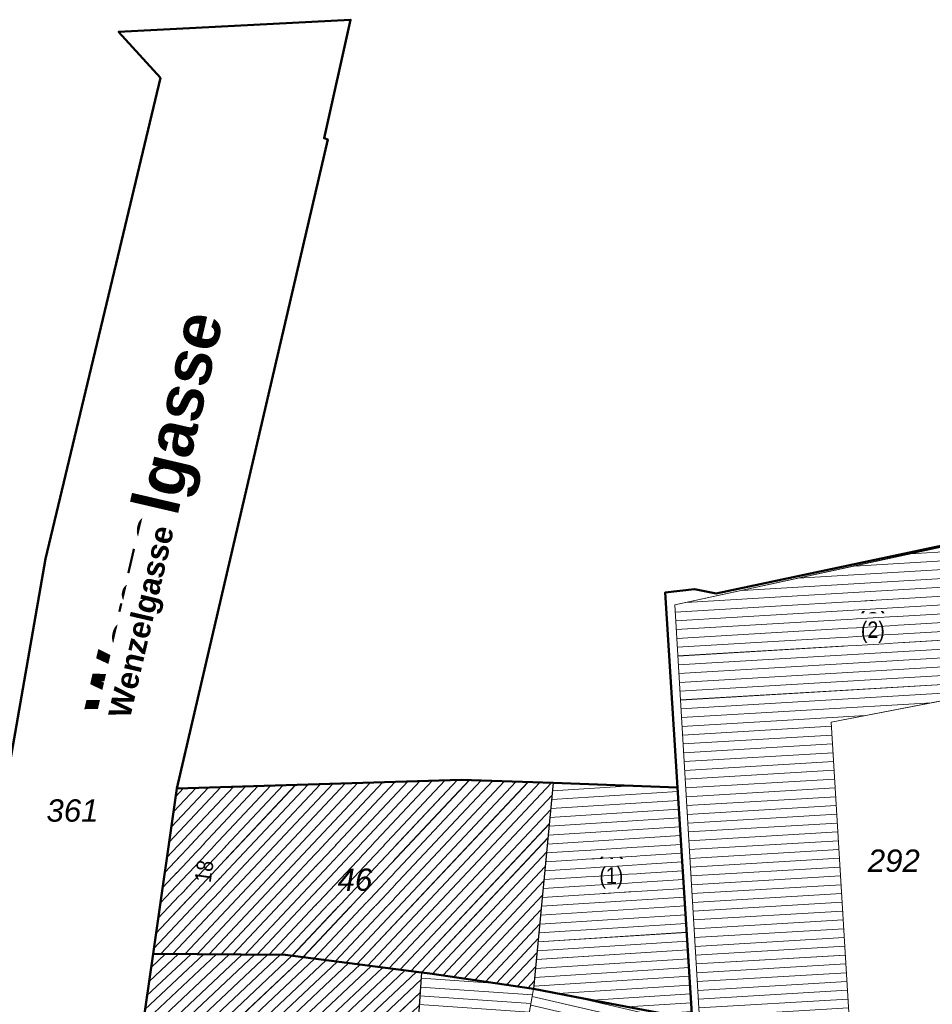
# Model space of a CAD drawing. Header units: millimetres. Extents: x 32365810 to 32368499, y 5620272 to 5622478.
# Tile 241 of 256: x 32366591 to 32366629, y 5620863 to 5620905. Entities that reach past the tile are written whole.
import ezdxf

# ---------------------------------------------------------------- set-up
doc = ezdxf.new("R2010")
doc.units = ezdxf.units.MM
for name, pattern in [('1600.1047', [0]), ('1600.2028', [0]), ('1600.2505', [0])]:
    doc.linetypes.add(name, pattern=pattern)
doc.layers.get('0').update_dxf_attribs({"color": 1, "linetype": 'CONTINUOUS'})
for name, color, linetype in [('_K_Ebene 32', 251, 'CONTINUOUS'), ('_K_Gebäude', 251, 'CONTINUOUS'), ('_K_Lagebezeichnungen', 251, 'CONTINUOUS'), ('Ebene 32', 7, 'CONTINUOUS')]:
    doc.layers.add(name, color=color, linetype=linetype)
doc.layers.add('_K_Flurstücke_Grenzpunkte', color=251, linetype='CONTINUOUS', lineweight=50)
for name, color, linetype, transparency in [('Flurstücke_Grenzpunkte', 11, 'CONTINUOUS', 0.75), ('Gebäude', 31, 'CONTINUOUS', 0.75), ('Lagebezeichnungen', 12, 'CONTINUOUS', 0.75)]:
    doc.layers.add(name, color=color, linetype=linetype, transparency=transparency)
doc.styles.add('Flurstücksnummer - K 10 700', font='ariali.ttf')
doc.styles.add('Hausnummern NRW', font='arial.ttf', dxfattribs={"width": 0.85})
doc.styles.add('Name - Bauwerken u. Einrichtungen - F 10', font='arialbd.ttf')

# ---------------------------------------------------------------- blocks, each defined once
blk = doc.blocks.new('O835')
at = {"layer": 'Flurstücke_Grenzpunkte', "color": 7, "linetype": '1600.2028', "lineweight": 35}
for p, q in [((32366134.689, 5622241.537), (32366120.365, 5622238.499)), ((32366134.702, 5622241.498), (32366134.689, 5622241.537)), ((32366141.709, 5622220.848), (32366134.702, 5622241.498)), ((32366119.446, 5622238.677), (32366118.195, 5622238.536)), ((32366118.195, 5622238.536), (32366118.724, 5622230.248)), ((32366120.365, 5622238.499), (32366119.446, 5622238.677)), ((32366118.724, 5622230.248), (32366119.353, 5622220.386)), ((32366119.654, 5622220.392), (32366127.052, 5622220.536)), ((32366127.052, 5622220.536), (32366130.032, 5622218.933)), ((32366139.31, 5622218.714), (32366141.709, 5622220.848)), ((32366119.353, 5622220.386), (32366119.654, 5622220.392)), ((32366130.032, 5622218.933), (32366130.558, 5622218.649)), ((32366130.558, 5622218.649), (32366131.259, 5622218.273)), ((32366141.743, 5622216.227), (32366139.31, 5622218.714)), ((32366131.259, 5622218.273), (32366137.07, 5622211.704)), ((32366139.234, 5622213.799), (32366141.693, 5622216.178)), ((32366141.693, 5622216.178), (32366141.743, 5622216.227)), ((32366137.07, 5622211.704), (32366139.234, 5622213.799))]:
    blk.add_line(p, q, dxfattribs=at)
at = {"layer": 'Flurstücke_Grenzpunkte', "color": 7, "lineweight": 18, "insert": (32366127.93, 5622226.641), "char_height": 0.95, "attachment_point": 8, "line_spacing_factor": 0.69, "style": 'Flurstücksnummer - K 10 700', "bg_fill": 2}
blk.add_mtext('292', dxfattribs=at)
blk = doc.blocks.new('O986')
at = {"layer": 'Flurstücke_Grenzpunkte', "color": 7, "linetype": '1600.2028', "lineweight": 35}
for p, q in [((32366096.397, 5622223.171), (32366095.418, 5622216.406)), ((32366102.027, 5622223.131), (32366096.397, 5622223.171)), ((32366107.827, 5622222.376), (32366102.027, 5622223.131)), ((32366108.186, 5622222.329), (32366107.827, 5622222.376)), ((32366112.593, 5622221.673), (32366108.186, 5622222.329)), ((32366114.719, 5622221.269), (32366112.593, 5622221.673)), ((32366119.353, 5622220.386), (32366114.719, 5622221.269)), ((32366117.929, 5622214.215), (32366119.353, 5622220.386)), ((32366107.115, 5622216.046), (32366095.418, 5622216.406)), ((32366107.385, 5622216.019), (32366107.115, 5622216.046)), ((32366111.523, 5622215.604), (32366107.385, 5622216.019)), ((32366113.392, 5622215.417), (32366111.523, 5622215.604)), ((32366117.929, 5622214.215), (32366113.392, 5622215.417))]:
    blk.add_line(p, q, dxfattribs=at)
at = {"layer": 'Flurstücke_Grenzpunkte', "color": 7, "lineweight": 18, "insert": (32366104.396, 5622218.453), "char_height": 0.95, "attachment_point": 8, "line_spacing_factor": 0.69, "style": 'Flurstücksnummer - K 10 700', "bg_fill": 2}
blk.add_mtext('45', dxfattribs=at)
blk = doc.blocks.new('O1068')
at = {"layer": 'Flurstücke_Grenzpunkte', "color": 7, "linetype": '1600.2028', "lineweight": 35}
for p, q in [((32366104.808, 5622262.908), (32366094.933, 5622262.393)), ((32366103.678, 5622257.861), (32366104.808, 5622262.908)), ((32366094.933, 5622262.393), (32366096.713, 5622260.428)), ((32366096.713, 5622260.428), (32366094.828, 5622252.535)), ((32366100.401, 5622243.056), (32366103.832, 5622257.817)), ((32366103.832, 5622257.817), (32366103.678, 5622257.861)), ((32366094.828, 5622252.535), (32366093.527, 5622247.088)), ((32366093.527, 5622247.088), (32366091.826, 5622239.965)), ((32366098.918, 5622236.673), (32366100.401, 5622243.056)), ((32366091.826, 5622239.965), (32366089.662, 5622227.694)), ((32366097.414, 5622230.204), (32366098.918, 5622236.673)), ((32366096.397, 5622223.171), (32366097.414, 5622230.204)), ((32366096.397, 5622223.171), (32366095.418, 5622216.406))]:
    blk.add_line(p, q, dxfattribs=at)
at = {"layer": 'Flurstücke_Grenzpunkte', "color": 7, "lineweight": 18, "insert": (32366092.968, 5622228.775), "char_height": 0.95, "attachment_point": 8, "line_spacing_factor": 0.69, "style": 'Flurstücksnummer - K 10 700', "bg_fill": 2}
blk.add_mtext('361', dxfattribs=at)
blk = doc.blocks.new('O1178')
at = {"layer": 'Flurstücke_Grenzpunkte', "color": 7, "linetype": '1600.2028', "lineweight": 35}
for p, q in [((32366109.517, 5622230.575), (32366097.414, 5622230.204)), ((32366113.434, 5622230.436), (32366109.517, 5622230.575)), ((32366096.397, 5622223.171), (32366097.414, 5622230.204)), ((32366118.724, 5622230.248), (32366113.434, 5622230.436)), ((32366118.724, 5622230.248), (32366119.353, 5622220.386)), ((32366102.027, 5622223.131), (32366096.397, 5622223.171)), ((32366107.827, 5622222.376), (32366102.027, 5622223.131)), ((32366108.186, 5622222.329), (32366107.827, 5622222.376)), ((32366112.593, 5622221.673), (32366108.186, 5622222.329)), ((32366114.719, 5622221.269), (32366112.593, 5622221.673)), ((32366119.353, 5622220.386), (32366114.719, 5622221.269))]:
    blk.add_line(p, q, dxfattribs=at)
at = {"layer": 'Flurstücke_Grenzpunkte', "color": 7, "lineweight": 18, "insert": (32366104.992, 5622225.833), "char_height": 0.95, "attachment_point": 8, "line_spacing_factor": 0.69, "style": 'Flurstücksnummer - K 10 700', "bg_fill": 2}
blk.add_mtext('46', dxfattribs=at)
blk = doc.blocks.new('O2045')
at = {"layer": 'Gebäude', "color": 7, "linetype": '1600.2505', "lineweight": 18}
for p, q in [((32366112.593, 5622221.673), (32366111.523, 5622215.604)), ((32366114.719, 5622221.269), (32366112.593, 5622221.673)), ((32366119.353, 5622220.386), (32366114.719, 5622221.269)), ((32366117.929, 5622214.215), (32366119.353, 5622220.386)), ((32366111.523, 5622215.604), (32366113.392, 5622215.417)), ((32366113.392, 5622215.417), (32366117.929, 5622214.215))]:
    blk.add_line(p, q, dxfattribs=at)
at = {"layer": 'Ebene 32', "color": 7, "lineweight": 18, "insert": (32366115.287, 5622218.061), "char_height": 0.7, "attachment_point": 8, "line_spacing_factor": 0.69, "style": 'Hausnummern NRW', "bg_fill": 2}
blk.add_mtext('(1)', dxfattribs=at)
blk = doc.blocks.new('O2185')
at = {"layer": 'Gebäude', "color": 7, "linetype": '1600.2505', "lineweight": 18}
for p, q in [((32366107.827, 5622222.376), (32366107.385, 5622216.019)), ((32366108.186, 5622222.329), (32366107.827, 5622222.376)), ((32366112.593, 5622221.673), (32366108.186, 5622222.329)), ((32366112.593, 5622221.673), (32366111.523, 5622215.604)), ((32366107.385, 5622216.019), (32366111.523, 5622215.604))]:
    blk.add_line(p, q, dxfattribs=at)
at = {"layer": 'Ebene 32', "color": 7, "lineweight": 18, "insert": (32366109.621, 5622218.991), "char_height": 0.7, "attachment_point": 8, "line_spacing_factor": 0.69, "style": 'Hausnummern NRW', "bg_fill": 2}
blk.add_mtext('(2)', dxfattribs=at)
blk = doc.blocks.new('O2527')
at = {"layer": 'Gebäude', "color": 7, "linetype": '1600.2505', "lineweight": 18}
for p, q in [((32366113.434, 5622230.436), (32366112.593, 5622221.673)), ((32366118.724, 5622230.248), (32366113.434, 5622230.436)), ((32366119.353, 5622220.386), (32366118.724, 5622230.248)), ((32366114.719, 5622221.269), (32366112.593, 5622221.673)), ((32366119.353, 5622220.386), (32366114.719, 5622221.269))]:
    blk.add_line(p, q, dxfattribs=at)
at = {"layer": 'Ebene 32', "color": 7, "lineweight": 18, "insert": (32366115.907, 5622225.94), "char_height": 0.7, "attachment_point": 8, "line_spacing_factor": 0.69, "style": 'Hausnummern NRW', "bg_fill": 2}
blk.add_mtext('(1)', dxfattribs=at)
blk = doc.blocks.new('O2825')
at = {"layer": 'Gebäude', "color": 7, "linetype": '1600.2505', "lineweight": 18}
for p, q in [((32366109.517, 5622230.575), (32366097.414, 5622230.204)), ((32366113.434, 5622230.436), (32366109.517, 5622230.575)), ((32366097.414, 5622230.204), (32366096.397, 5622223.171)), ((32366113.434, 5622230.436), (32366112.593, 5622221.673)), ((32366096.397, 5622223.171), (32366102.027, 5622223.131)), ((32366102.027, 5622223.131), (32366107.827, 5622222.376)), ((32366108.186, 5622222.329), (32366107.827, 5622222.376)), ((32366112.593, 5622221.673), (32366108.186, 5622222.329))]:
    blk.add_line(p, q, dxfattribs=at)
at = {"layer": 'Lagebezeichnungen', "color": 7, "lineweight": 18, "insert": (32366098.925, 5622226.629), "char_height": 0.7, "attachment_point": 8, "rotation": 81.7726, "line_spacing_factor": 0.69, "style": 'Hausnummern NRW', "bg_fill": 2}
blk.add_mtext('18', dxfattribs=at)
blk = doc.blocks.new('O2895')
at = {"layer": 'Gebäude', "color": 7, "linetype": '1600.2505', "lineweight": 18}
for p, q in [((32366134.701, 5622241.498), (32366118.605, 5622238.009)), ((32366134.701, 5622241.498), (32366138.368, 5622230.585)), ((32366118.605, 5622238.009), (32366119.654, 5622220.392)), ((32366125.262, 5622233.025), (32366135.089, 5622234.925)), ((32366135.089, 5622234.925), (32366136.703, 5622230.041)), ((32366126.014, 5622220.667), (32366125.262, 5622233.025)), ((32366138.368, 5622230.585), (32366136.703, 5622230.041)), ((32366119.654, 5622220.392), (32366126.014, 5622220.667))]:
    blk.add_line(p, q, dxfattribs=at)
at = {"layer": 'Ebene 32', "color": 7, "lineweight": 18, "insert": (32366127.037, 5622236.395), "char_height": 0.7, "attachment_point": 8, "line_spacing_factor": 0.69, "style": 'Hausnummern NRW', "bg_fill": 2}
blk.add_mtext('(2)', dxfattribs=at)
blk = doc.blocks.new('O2975')
at = {"layer": 'Gebäude', "color": 7, "linetype": '1600.2505', "lineweight": 18}
for p, q in [((32366096.397, 5622223.171), (32366095.418, 5622216.406)), ((32366096.397, 5622223.171), (32366102.027, 5622223.131)), ((32366102.027, 5622223.131), (32366107.827, 5622222.376)), ((32366107.827, 5622222.376), (32366107.385, 5622216.019)), ((32366107.115, 5622216.046), (32366095.418, 5622216.406)), ((32366107.385, 5622216.019), (32366107.115, 5622216.046))]:
    blk.add_line(p, q, dxfattribs=at)
at = {"layer": 'Lagebezeichnungen', "color": 7, "lineweight": 18, "insert": (32366097.634, 5622219.478), "char_height": 0.7, "attachment_point": 8, "rotation": 81.7726, "line_spacing_factor": 0.69, "style": 'Hausnummern NRW', "bg_fill": 2}
blk.add_mtext('16', dxfattribs=at)
blk = doc.blocks.new('*X1041')
at = {"color": 253, "linetype": '1600.1047', "lineweight": 18, "true_color": 0xb2b2b2}
for p, q in [((32366119.221454, 5622219.815937), (32366112.537512, 5622221.358276)), ((32366119.305772, 5622220.181335), (32366114.00066, 5622221.405505)), ((32366119.137136, 5622219.450539), (32366112.472313, 5622220.988467)), ((32366119.052818, 5622219.085142), (32366112.407113, 5622220.618657)), ((32366118.9685, 5622218.719744), (32366112.341914, 5622220.248848)), ((32366118.884182, 5622218.354346), (32366112.276714, 5622219.879039)), ((32366118.799864, 5622217.988949), (32366112.211515, 5622219.509229)), ((32366118.631228, 5622217.258153), (32366112.081116, 5622218.769611)), ((32366118.715546, 5622217.623551), (32366112.146315, 5622219.13942)), ((32366118.54691, 5622216.892756), (32366112.015916, 5622218.399801)), ((32366118.462592, 5622216.527358), (32366111.950716, 5622218.029992)), ((32366118.378274, 5622216.16196), (32366111.885517, 5622217.660183)), ((32366118.293956, 5622215.796563), (32366111.820317, 5622217.290373)), ((32366118.209638, 5622215.431165), (32366111.755118, 5622216.920564)), ((32366118.12532, 5622215.065767), (32366111.689918, 5622216.550755)), ((32366118.041002, 5622214.700369), (32366111.624719, 5622216.180945)), ((32366113.172304, 5622215.438981), (32366111.559519, 5622215.811136)), ((32366117.956684, 5622214.334972), (32366114.232089, 5622215.194433))]:
    blk.add_line(p, q, dxfattribs=at)
blk = doc.blocks.new('*X1092')
at = {"color": 253, "linetype": '1600.1047', "lineweight": 18, "true_color": 0xb2b2b2}
for p, q in [((32366111.063085, 5622221.900734), (32366107.809682, 5622222.12693)), ((32366112.548667, 5622221.421542), (32366107.783671, 5622221.752833)), ((32366112.483195, 5622221.050189), (32366107.757661, 5622221.378736)), ((32366112.417723, 5622220.678836), (32366107.73165, 5622221.00464)), ((32366112.352251, 5622220.307483), (32366107.705639, 5622220.630543)), ((32366112.28678, 5622219.936129), (32366107.679628, 5622220.256446)), ((32366112.221308, 5622219.564776), (32366107.653617, 5622219.882349)), ((32366112.155836, 5622219.193423), (32366107.627606, 5622219.508252)), ((32366112.090364, 5622218.822069), (32366107.601596, 5622219.134155)), ((32366111.959421, 5622218.079363), (32366107.549574, 5622218.385962)), ((32366112.024893, 5622218.450716), (32366107.575585, 5622218.760059)), ((32366111.893949, 5622217.70801), (32366107.523563, 5622218.011865)), ((32366111.828477, 5622217.336656), (32366107.497552, 5622217.637768)), ((32366111.763006, 5622216.965303), (32366107.471542, 5622217.263671)), ((32366111.697534, 5622216.59395), (32366107.445531, 5622216.889574)), ((32366111.632062, 5622216.222597), (32366107.41952, 5622216.515478)), ((32366111.56659, 5622215.851243), (32366107.393509, 5622216.141381))]:
    blk.add_line(p, q, dxfattribs=at)
blk = doc.blocks.new('*X1192')
at = {"color": 253, "linetype": '1600.1047', "lineweight": 18, "true_color": 0xb2b2b2}
for p, q in [((32366113.402244, 5622230.105113), (32366116.745046, 5622230.31833)), ((32366113.329675, 5622229.34896), (32366118.759253, 5622229.695279)), ((32366113.36596, 5622229.727036), (32366118.735383, 5622230.069519)), ((32366113.29339, 5622228.970883), (32366118.783122, 5622229.32104)), ((32366113.257106, 5622228.592807), (32366118.806991, 5622228.9468)), ((32366113.220821, 5622228.214731), (32366118.83086, 5622228.572561)), ((32366113.184536, 5622227.836654), (32366118.854729, 5622228.198321)), ((32366113.148252, 5622227.458578), (32366118.878598, 5622227.824081)), ((32366113.111967, 5622227.080501), (32366118.902467, 5622227.449842)), ((32366113.075682, 5622226.702425), (32366118.926336, 5622227.075602)), ((32366113.003113, 5622225.946272), (32366118.974074, 5622226.327123)), ((32366113.039398, 5622226.324349), (32366118.950205, 5622226.701363)), ((32366112.966829, 5622225.568196), (32366118.997943, 5622225.952883)), ((32366112.930544, 5622225.190119), (32366119.021812, 5622225.578644)), ((32366112.894259, 5622224.812043), (32366119.045681, 5622225.204404)), ((32366112.857975, 5622224.433966), (32366119.06955, 5622224.830165)), ((32366112.82169, 5622224.05589), (32366119.093419, 5622224.455925)), ((32366112.785405, 5622223.677814), (32366119.117289, 5622224.081686)), ((32366112.749121, 5622223.299737), (32366119.141158, 5622223.707446)), ((32366112.676551, 5622222.543584), (32366119.188896, 5622222.958967)), ((32366112.712836, 5622222.921661), (32366119.165027, 5622223.333206)), ((32366112.640267, 5622222.165508), (32366119.212765, 5622222.584727)), ((32366112.603982, 5622221.787431), (32366119.236634, 5622222.210488)), ((32366113.625382, 5622221.476818), (32366119.260503, 5622221.836248)), ((32366115.105065, 5622221.195436), (32366119.284372, 5622221.462008)), ((32366116.582512, 5622220.913911), (32366119.308241, 5622221.087769)), ((32366118.059959, 5622220.632387), (32366119.33211, 5622220.713529))]:
    blk.add_line(p, q, dxfattribs=at)
blk = doc.blocks.new('*X1281')
at = {"color": 253, "linetype": '1600.1047', "lineweight": 18, "true_color": 0xb2b2b2}
for p, q in [((32366100.315257, 5622223.143162), (32366107.239331, 5622230.505181)), ((32366100.826638, 5622223.139528), (32366107.769411, 5622230.52143)), ((32366101.338018, 5622223.135895), (32366108.299491, 5622230.537679)), ((32366101.849399, 5622223.132262), (32366108.829571, 5622230.553928)), ((32366102.32636, 5622223.092032), (32366109.359651, 5622230.570177)), ((32366102.785006, 5622223.032328), (32366109.867294, 5622230.562569)), ((32366103.243653, 5622222.972625), (32366110.365466, 5622230.544891)), ((32366103.702299, 5622222.912922), (32366110.863637, 5622230.527213)), ((32366104.160945, 5622222.853219), (32366111.361808, 5622230.509534)), ((32366096.428603, 5622223.389547), (32366102.99869, 5622230.375191)), ((32366096.522133, 5622224.036353), (32366102.46861, 5622230.358942)), ((32366096.615664, 5622224.683158), (32366101.938529, 5622230.342693)), ((32366096.709195, 5622225.329963), (32366101.408449, 5622230.326444)), ((32366096.735591, 5622223.168594), (32366103.52877, 5622230.391439)), ((32366096.802725, 5622225.976768), (32366100.878369, 5622230.310195)), ((32366096.896256, 5622226.623573), (32366100.348289, 5622230.293946)), ((32366096.989786, 5622227.270378), (32366099.818209, 5622230.277698)), ((32366097.083317, 5622227.917183), (32366099.288129, 5622230.261449)), ((32366097.176848, 5622228.563988), (32366098.758049, 5622230.2452)), ((32366097.246972, 5622223.164961), (32366104.05885, 5622230.407688)), ((32366097.270378, 5622229.210793), (32366098.227969, 5622230.228951)), ((32366097.363909, 5622229.857599), (32366097.697888, 5622230.212702)), ((32366097.758353, 5622223.161328), (32366104.58893, 5622230.423937)), ((32366098.269734, 5622223.157695), (32366105.11901, 5622230.440186)), ((32366098.781115, 5622223.154061), (32366105.64909, 5622230.456435)), ((32366099.292495, 5622223.150428), (32366106.17917, 5622230.472684)), ((32366099.803876, 5622223.146795), (32366106.709251, 5622230.488932)), ((32366104.619592, 5622222.793516), (32366111.859979, 5622230.491856)), ((32366105.078238, 5622222.733813), (32366112.358151, 5622230.474178)), ((32366105.536884, 5622222.67411), (32366112.856322, 5622230.4565)), ((32366105.995531, 5622222.614407), (32366113.354493, 5622230.438821)), ((32366106.454177, 5622222.554704), (32366113.384836, 5622229.923725)), ((32366106.912823, 5622222.495001), (32366113.326336, 5622229.314166)), ((32366107.37147, 5622222.435297), (32366113.267835, 5622228.704606)), ((32366107.830114, 5622222.375592), (32366113.209335, 5622228.095047)), ((32366108.286957, 5622222.313972), (32366113.150834, 5622227.485488)), ((32366108.738535, 5622222.246753), (32366113.092334, 5622226.875928)), ((32366109.190112, 5622222.179534), (32366113.033833, 5622226.266369)), ((32366109.64169, 5622222.112315), (32366112.975333, 5622225.65681)), ((32366110.093267, 5622222.045095), (32366112.916833, 5622225.047251)), ((32366110.544845, 5622221.977876), (32366112.858332, 5622224.437691)), ((32366110.996422, 5622221.910657), (32366112.799832, 5622223.828132)), ((32366111.447999, 5622221.843438), (32366112.741331, 5622223.218573)), ((32366111.899577, 5622221.776219), (32366112.682831, 5622222.609013)), ((32366112.351154, 5622221.709), (32366112.62433, 5622221.999454))]:
    blk.add_line(p, q, dxfattribs=at)
blk = doc.blocks.new('*X1298')
at = {"color": 253, "linetype": '1600.1047', "lineweight": 18, "true_color": 0xb2b2b2}
for p, q in [((32366133.417728, 5622241.219835), (32366134.767462, 5622241.30021)), ((32366128.638694, 5622240.183923), (32366135.014971, 5622240.56362)), ((32366131.028211, 5622240.701879), (32366134.891217, 5622240.931915)), ((32366126.249177, 5622239.665967), (32366135.138726, 5622240.195325)), ((32366123.85966, 5622239.14801), (32366135.262481, 5622239.82703)), ((32366121.470143, 5622238.630054), (32366135.386236, 5622239.458736)), ((32366119.080626, 5622238.112098), (32366135.509991, 5622239.090441)), ((32366118.622853, 5622237.709174), (32366135.633746, 5622238.722146)), ((32366118.645143, 5622237.334837), (32366135.757501, 5622238.353851)), ((32366118.667433, 5622236.9605), (32366135.881256, 5622237.985556)), ((32366118.689722, 5622236.586163), (32366136.005011, 5622237.617261)), ((32366118.712012, 5622236.211826), (32366136.128766, 5622237.248966)), ((32366118.734302, 5622235.837489), (32366136.252521, 5622236.880671)), ((32366118.756592, 5622235.463152), (32366136.376275, 5622236.512377)), ((32366118.778882, 5622235.088815), (32366136.50003, 5622236.144082)), ((32366118.801172, 5622234.714478), (32366136.623785, 5622235.775787)), ((32366118.823461, 5622234.340141), (32366136.74754, 5622235.407492)), ((32366118.845751, 5622233.965804), (32366136.871295, 5622235.039197)), ((32366118.868041, 5622233.591467), (32366132.341542, 5622234.393793)), ((32366135.208135, 5622234.564494), (32366136.99505, 5622234.670902)), ((32366135.329884, 5622234.19608), (32366137.118805, 5622234.302607)), ((32366118.890331, 5622233.21713), (32366129.533811, 5622233.850933)), ((32366135.451633, 5622233.827666), (32366137.24256, 5622233.934312)), ((32366135.573381, 5622233.459251), (32366137.366315, 5622233.566018)), ((32366118.912621, 5622232.842793), (32366126.726081, 5622233.308072)), ((32366135.69513, 5622233.090837), (32366137.49007, 5622233.197723)), ((32366118.93491, 5622232.468456), (32366125.2729, 5622232.845874)), ((32366135.816879, 5622232.722422), (32366137.613824, 5622232.829428)), ((32366118.9572, 5622232.094119), (32366125.295677, 5622232.471566)), ((32366135.938627, 5622232.354008), (32366137.737579, 5622232.461133)), ((32366118.97949, 5622231.719782), (32366125.318454, 5622232.097258)), ((32366136.060376, 5622231.985594), (32366137.861334, 5622232.092838)), ((32366119.00178, 5622231.345445), (32366125.341231, 5622231.72295)), ((32366119.02407, 5622230.971108), (32366125.364009, 5622231.348642)), ((32366136.182125, 5622231.617179), (32366137.985089, 5622231.724543)), ((32366136.303874, 5622231.248765), (32366138.108844, 5622231.356248)), ((32366119.046359, 5622230.596771), (32366125.386786, 5622230.974334)), ((32366136.425622, 5622230.880351), (32366138.232599, 5622230.987953)), ((32366119.068649, 5622230.222434), (32366125.409563, 5622230.600026)), ((32366136.547371, 5622230.511936), (32366138.356354, 5622230.619659)), ((32366119.090939, 5622229.848097), (32366125.43234, 5622230.225718)), ((32366136.66912, 5622230.143522), (32366137.094273, 5622230.168839)), ((32366119.113229, 5622229.47376), (32366125.455117, 5622229.85141)), ((32366119.135519, 5622229.099423), (32366125.477894, 5622229.477102)), ((32366119.157808, 5622228.725086), (32366125.500671, 5622229.102794)), ((32366119.180098, 5622228.350749), (32366125.523448, 5622228.728486)), ((32366119.202388, 5622227.976413), (32366125.546225, 5622228.354178)), ((32366119.224678, 5622227.602076), (32366125.569003, 5622227.97987)), ((32366119.246968, 5622227.227739), (32366125.59178, 5622227.605562)), ((32366119.269257, 5622226.853402), (32366125.614557, 5622227.231254)), ((32366119.291547, 5622226.479065), (32366125.637334, 5622226.856946)), ((32366119.313837, 5622226.104728), (32366125.660111, 5622226.482638)), ((32366119.336127, 5622225.730391), (32366125.682888, 5622226.10833)), ((32366119.358417, 5622225.356054), (32366125.705665, 5622225.734023)), ((32366119.380706, 5622224.981717), (32366125.728442, 5622225.359715)), ((32366119.402996, 5622224.60738), (32366125.751219, 5622224.985407)), ((32366119.425286, 5622224.233043), (32366125.773997, 5622224.611099)), ((32366119.447576, 5622223.858706), (32366125.796774, 5622224.236791)), ((32366119.469866, 5622223.484369), (32366125.819551, 5622223.862483)), ((32366119.492155, 5622223.110032), (32366125.842328, 5622223.488175)), ((32366119.514445, 5622222.735695), (32366125.865105, 5622223.113867)), ((32366119.536735, 5622222.361358), (32366125.887882, 5622222.739559)), ((32366119.559025, 5622221.987021), (32366125.910659, 5622222.365251)), ((32366119.581315, 5622221.612684), (32366125.933436, 5622221.990943)), ((32366119.603604, 5622221.238347), (32366125.956213, 5622221.616635)), ((32366119.625894, 5622220.86401), (32366125.978991, 5622221.242327)), ((32366119.648184, 5622220.489673), (32366126.001768, 5622220.868019))]:
    blk.add_line(p, q, dxfattribs=at)
blk = doc.blocks.new('*X1324')
at = {"color": 253, "linetype": '1600.1047', "lineweight": 18, "true_color": 0xb2b2b2}
for p, q in [((32366095.449988, 5622216.627038), (32366102.32564, 5622223.092125)), ((32366095.536211, 5622217.222853), (32366101.82111, 5622223.132463)), ((32366095.622435, 5622217.818668), (32366101.277787, 5622223.136323)), ((32366095.708659, 5622218.414483), (32366100.734464, 5622223.140183)), ((32366095.751427, 5622216.395738), (32366102.806498, 5622223.029531)), ((32366095.794882, 5622219.010298), (32366100.191141, 5622223.144043)), ((32366095.881106, 5622219.606113), (32366099.647818, 5622223.147904)), ((32366095.967329, 5622220.201928), (32366099.104495, 5622223.151764)), ((32366096.053553, 5622220.797742), (32366098.561172, 5622223.155624)), ((32366096.139777, 5622221.393557), (32366098.017849, 5622223.159484)), ((32366096.226, 5622221.989372), (32366097.474525, 5622223.163344)), ((32366096.281505, 5622216.379424), (32366103.287357, 5622222.966936)), ((32366096.312224, 5622222.585187), (32366096.931202, 5622223.167205)), ((32366096.811583, 5622216.363109), (32366103.768216, 5622222.904342)), ((32366097.341661, 5622216.346795), (32366104.249075, 5622222.841747)), ((32366097.871739, 5622216.330481), (32366104.729934, 5622222.779153)), ((32366098.401818, 5622216.314167), (32366105.210792, 5622222.716558)), ((32366098.931896, 5622216.297852), (32366105.691651, 5622222.653963)), ((32366099.461974, 5622216.281538), (32366106.17251, 5622222.591369)), ((32366099.992052, 5622216.265224), (32366106.653369, 5622222.528774)), ((32366100.52213, 5622216.24891), (32366107.134228, 5622222.46618)), ((32366101.052208, 5622216.232595), (32366107.615087, 5622222.403585)), ((32366101.582286, 5622216.216281), (32366107.805583, 5622222.067966)), ((32366102.112364, 5622216.199967), (32366107.767289, 5622221.51722)), ((32366102.642442, 5622216.183652), (32366107.728996, 5622220.966473)), ((32366103.172521, 5622216.167338), (32366107.690703, 5622220.415727)), ((32366103.702599, 5622216.151024), (32366107.65241, 5622219.86498)), ((32366104.232677, 5622216.13471), (32366107.614116, 5622219.314234)), ((32366104.762755, 5622216.118395), (32366107.575823, 5622218.763487)), ((32366105.292833, 5622216.102081), (32366107.53753, 5622218.212741)), ((32366105.822911, 5622216.085767), (32366107.499237, 5622217.661994)), ((32366106.352989, 5622216.069452), (32366107.460944, 5622217.111248)), ((32366106.883067, 5622216.053138), (32366107.42265, 5622216.560501))]:
    blk.add_line(p, q, dxfattribs=at)

msp = doc.modelspace()

# ---------------------------------------------------------------- linework, layer by layer
at = {"layer": '_K_Flurstücke_Grenzpunkte', "linetype": '1600.2028'}
for points in [[(32366634.527, 5620883.752), (32366634.514, 5620883.791), (32366620.19, 5620880.753), (32366619.271, 5620880.931), (32366618.02, 5620880.79), (32366618.549, 5620872.502), (32366619.178, 5620862.64), (32366619.479, 5620862.646), (32366626.877, 5620862.79), (32366629.857, 5620861.187), (32366630.383, 5620860.903), (32366631.084, 5620860.527), (32366636.895, 5620853.958), (32366639.059, 5620856.053), (32366641.518, 5620858.432), (32366641.568, 5620858.481), (32366639.135, 5620860.968), (32366641.534, 5620863.102)], [(32366614.544, 5620863.523), (32366612.418, 5620863.927), (32366608.011, 5620864.583), (32366607.652, 5620864.63), (32366601.852, 5620865.385), (32366596.222, 5620865.425), (32366597.239, 5620872.458), (32366609.342, 5620872.829), (32366613.259, 5620872.69), (32366618.549, 5620872.502), (32366619.178, 5620862.64)], [(32366596.222, 5620865.425), (32366601.852, 5620865.385), (32366607.652, 5620864.63), (32366608.011, 5620864.583), (32366612.418, 5620863.927), (32366614.544, 5620863.523), (32366619.178, 5620862.64), (32366617.754, 5620856.469), (32366613.217, 5620857.671), (32366611.348, 5620857.858), (32366607.21, 5620858.273), (32366606.94, 5620858.3), (32366595.243, 5620858.66)]]:
    msp.add_lwpolyline(points, close=True, dxfattribs=at)
at = {"layer": '_K_Gebäude', "linetype": '1600.1047', "lineweight": 18}
for p, q in [((32366628.464, 5620882.438), (32366634.84, 5620882.817)), ((32366626.075, 5620881.92), (32366634.964, 5620882.449)), ((32366621.296, 5620880.884), (32366635.212, 5620881.712)), ((32366623.685, 5620881.402), (32366635.088, 5620882.081)), ((32366618.906, 5620880.366), (32366635.335, 5620881.344)), ((32366618.448, 5620879.963), (32366635.459, 5620880.976)), ((32366618.471, 5620879.588), (32366635.583, 5620880.608)), ((32366618.493, 5620879.214), (32366635.707, 5620880.239)), ((32366618.515, 5620878.84), (32366635.83, 5620879.871)), ((32366618.537, 5620878.465), (32366635.954, 5620879.503)), ((32366618.56, 5620878.091), (32366636.078, 5620879.134)), ((32366618.582, 5620877.717), (32366636.202, 5620878.766)), ((32366618.604, 5620877.342), (32366636.325, 5620878.398)), ((32366618.627, 5620876.968), (32366636.449, 5620878.029)), ((32366618.649, 5620876.594), (32366636.573, 5620877.661)), ((32366618.671, 5620876.219), (32366636.697, 5620877.293)), ((32366618.693, 5620875.845), (32366632.167, 5620876.647)), ((32366618.716, 5620875.471), (32366629.359, 5620876.105)), ((32366618.738, 5620875.096), (32366626.552, 5620875.562)), ((32366618.76, 5620874.722), (32366625.098, 5620875.1)), ((32366618.783, 5620874.348), (32366625.121, 5620874.725)), ((32366618.805, 5620873.973), (32366625.144, 5620874.351)), ((32366618.827, 5620873.599), (32366625.167, 5620873.977)), ((32366618.849, 5620873.225), (32366625.189, 5620873.602)), ((32366618.872, 5620872.85), (32366625.212, 5620873.228)), ((32366596.254, 5620865.643), (32366602.824, 5620872.629)), ((32366596.348, 5620866.29), (32366602.294, 5620872.613)), ((32366596.441, 5620866.937), (32366601.764, 5620872.596)), ((32366596.535, 5620867.584), (32366601.234, 5620872.58)), ((32366596.561, 5620865.422), (32366603.354, 5620872.645)), ((32366596.628, 5620868.23), (32366600.704, 5620872.564)), ((32366596.722, 5620868.877), (32366600.174, 5620872.548)), ((32366596.815, 5620869.524), (32366599.644, 5620872.531)), ((32366596.909, 5620870.171), (32366599.114, 5620872.515)), ((32366597.002, 5620870.818), (32366598.583, 5620872.499)), ((32366597.072, 5620865.419), (32366603.884, 5620872.661)), ((32366597.096, 5620871.464), (32366598.053, 5620872.483)), ((32366597.584, 5620865.415), (32366604.414, 5620872.678)), ((32366598.095, 5620865.411), (32366604.944, 5620872.694)), ((32366598.607, 5620865.408), (32366605.475, 5620872.71)), ((32366599.118, 5620865.404), (32366606.005, 5620872.726)), ((32366599.629, 5620865.4), (32366606.535, 5620872.743)), ((32366600.141, 5620865.397), (32366607.065, 5620872.759)), ((32366600.652, 5620865.393), (32366607.595, 5620872.775)), ((32366601.163, 5620865.39), (32366608.125, 5620872.791)), ((32366601.675, 5620865.386), (32366608.655, 5620872.808)), ((32366602.152, 5620865.346), (32366609.185, 5620872.824)), ((32366602.61, 5620865.286), (32366609.693, 5620872.816)), ((32366603.069, 5620865.226), (32366610.191, 5620872.799)), ((32366603.528, 5620865.167), (32366610.689, 5620872.781)), ((32366603.986, 5620865.107), (32366611.187, 5620872.763)), ((32366604.445, 5620865.047), (32366611.685, 5620872.746)), ((32366604.904, 5620864.987), (32366612.184, 5620872.728)), ((32366605.362, 5620864.928), (32366612.682, 5620872.71)), ((32366605.821, 5620864.868), (32366613.18, 5620872.692)), ((32366613.228, 5620872.359), (32366616.57, 5620872.572)), ((32366618.894, 5620872.476), (32366625.235, 5620872.854)), ((32366597.189, 5620872.111), (32366597.523, 5620872.466)), ((32366606.28, 5620864.808), (32366613.21, 5620872.177)), ((32366613.191, 5620871.981), (32366618.561, 5620872.323)), ((32366618.916, 5620872.102), (32366625.258, 5620872.479)), ((32366618.939, 5620871.727), (32366625.281, 5620872.105)), ((32366613.155, 5620871.603), (32366618.585, 5620871.949)), ((32366618.961, 5620871.353), (32366625.303, 5620871.731)), ((32366606.738, 5620864.749), (32366613.152, 5620871.568)), ((32366613.119, 5620871.225), (32366618.609, 5620871.575)), ((32366618.983, 5620870.979), (32366625.326, 5620871.356)), ((32366607.197, 5620864.689), (32366613.093, 5620870.958)), ((32366613.046, 5620870.468), (32366618.656, 5620870.826)), ((32366613.083, 5620870.846), (32366618.632, 5620871.2)), ((32366619.006, 5620870.604), (32366625.349, 5620870.982)), ((32366613.01, 5620870.09), (32366618.68, 5620870.452)), ((32366619.028, 5620870.23), (32366625.372, 5620870.608)), ((32366607.656, 5620864.629), (32366613.035, 5620870.349)), ((32366612.974, 5620869.712), (32366618.704, 5620870.078)), ((32366619.05, 5620869.856), (32366625.394, 5620870.234)), ((32366608.112, 5620864.568), (32366612.976, 5620869.739)), ((32366612.937, 5620869.334), (32366618.728, 5620869.704)), ((32366619.072, 5620869.481), (32366625.417, 5620869.859)), ((32366608.564, 5620864.5), (32366612.918, 5620869.13)), ((32366612.901, 5620868.956), (32366618.752, 5620869.329)), ((32366619.095, 5620869.107), (32366625.44, 5620869.485)), ((32366612.865, 5620868.578), (32366618.776, 5620868.955)), ((32366619.117, 5620868.733), (32366625.463, 5620869.111)), ((32366619.139, 5620868.358), (32366625.486, 5620868.736)), ((32366609.016, 5620864.433), (32366612.859, 5620868.52)), ((32366612.829, 5620868.2), (32366618.8, 5620868.581)), ((32366619.162, 5620867.984), (32366625.508, 5620868.362)), ((32366609.467, 5620864.366), (32366612.801, 5620867.91)), ((32366612.792, 5620867.822), (32366618.823, 5620868.207)), ((32366619.184, 5620867.61), (32366625.531, 5620867.988)), ((32366612.72, 5620867.066), (32366618.871, 5620867.458)), ((32366612.756, 5620867.444), (32366618.847, 5620867.832)), ((32366619.206, 5620867.235), (32366625.554, 5620867.613)), ((32366609.919, 5620864.299), (32366612.742, 5620867.301)), ((32366612.683, 5620866.688), (32366618.895, 5620867.084)), ((32366619.228, 5620866.861), (32366625.577, 5620867.239)), ((32366610.37, 5620864.232), (32366612.684, 5620866.691)), ((32366612.647, 5620866.31), (32366618.919, 5620866.71)), ((32366619.251, 5620866.487), (32366625.599, 5620866.865)), ((32366612.611, 5620865.931), (32366618.943, 5620866.335)), ((32366619.273, 5620866.112), (32366625.622, 5620866.49)), ((32366610.822, 5620864.164), (32366612.625, 5620866.082)), ((32366612.575, 5620865.553), (32366618.967, 5620865.961)), ((32366619.295, 5620865.738), (32366625.645, 5620866.116)), ((32366595.362, 5620859.477), (32366601.647, 5620865.386)), ((32366595.448, 5620860.072), (32366601.103, 5620865.39)), ((32366595.534, 5620860.668), (32366600.56, 5620865.394)), ((32366595.62, 5620861.264), (32366600.017, 5620865.398)), ((32366595.707, 5620861.86), (32366599.473, 5620865.402)), ((32366595.793, 5620862.456), (32366598.93, 5620865.405)), ((32366595.879, 5620863.051), (32366598.387, 5620865.409)), ((32366595.965, 5620863.647), (32366597.843, 5620865.413)), ((32366596.051, 5620864.243), (32366597.3, 5620865.417)), ((32366596.138, 5620864.839), (32366596.757, 5620865.421)), ((32366611.273, 5620864.097), (32366612.567, 5620865.472)), ((32366612.538, 5620865.175), (32366618.99, 5620865.587)), ((32366619.318, 5620865.364), (32366625.668, 5620865.742)), ((32366619.34, 5620864.989), (32366625.691, 5620865.368)), ((32366595.275, 5620858.881), (32366602.151, 5620865.346)), ((32366595.577, 5620858.649), (32366602.632, 5620865.283)), ((32366596.107, 5620858.633), (32366603.113, 5620865.221)), ((32366596.637, 5620858.617), (32366603.594, 5620865.158)), ((32366597.167, 5620858.6), (32366604.075, 5620865.095)), ((32366597.697, 5620858.584), (32366604.555, 5620865.033)), ((32366598.227, 5620858.568), (32366605.036, 5620864.97)), ((32366612.502, 5620864.797), (32366619.014, 5620865.213)), ((32366619.362, 5620864.615), (32366625.713, 5620864.993)), ((32366598.757, 5620858.552), (32366605.517, 5620864.908)), ((32366599.287, 5620858.535), (32366605.998, 5620864.845)), ((32366599.817, 5620858.519), (32366606.479, 5620864.782)), ((32366600.348, 5620858.503), (32366606.96, 5620864.72)), ((32366600.878, 5620858.486), (32366607.441, 5620864.657)), ((32366611.725, 5620864.03), (32366612.508, 5620864.863)), ((32366612.466, 5620864.419), (32366619.038, 5620864.838)), ((32366619.384, 5620864.241), (32366625.736, 5620864.619)), ((32366601.408, 5620858.47), (32366607.631, 5620864.322)), ((32366610.889, 5620864.154), (32366607.635, 5620864.381)), ((32366612.177, 5620863.963), (32366612.45, 5620864.253)), ((32366612.429, 5620864.041), (32366619.062, 5620864.464)), ((32366619.407, 5620863.866), (32366625.759, 5620864.245)), ((32366601.938, 5620858.454), (32366607.593, 5620863.771)), ((32366612.374, 5620863.675), (32366607.609, 5620864.006)), ((32366613.451, 5620863.73), (32366619.086, 5620864.09)), ((32366614.93, 5620863.449), (32366619.11, 5620863.716)), ((32366619.429, 5620863.492), (32366625.782, 5620863.87)), ((32366612.309, 5620863.304), (32366607.583, 5620863.632)), ((32366619.047, 5620862.07), (32366612.363, 5620863.612)), ((32366619.131, 5620862.435), (32366613.826, 5620863.659)), ((32366616.408, 5620863.168), (32366619.134, 5620863.341)), ((32366619.451, 5620863.118), (32366625.804, 5620863.496))]:
    msp.add_line(p, q, dxfattribs=at)
at = {"layer": '_K_Gebäude', "linetype": '1600.2505', "lineweight": 18}
for p, q in [((32366612.418, 5620863.927), (32366611.348, 5620857.858)), ((32366614.544, 5620863.523), (32366612.418, 5620863.927)), ((32366619.178, 5620862.64), (32366614.544, 5620863.523))]:
    msp.add_line(p, q, dxfattribs=at)
at = {"layer": '_K_Gebäude', "linetype": '1600.2505', "lineweight": -2}
msp.add_lwpolyline([(32366596.222, 5620865.425), (32366601.852, 5620865.385), (32366607.652, 5620864.63), (32366607.21, 5620858.273), (32366606.94, 5620858.3), (32366595.243, 5620858.66)], close=True, dxfattribs=at)
at = {"layer": '_K_Gebäude', "linetype": '1600.2505', "lineweight": 18}
msp.add_lwpolyline([(32366607.21, 5620858.273), (32366607.652, 5620864.63), (32366608.011, 5620864.583), (32366612.418, 5620863.927), (32366611.348, 5620857.858)], close=True, dxfattribs=at)

# ---------------------------------------------------------------- texts
at = {"layer": '_K_Lagebezeichnungen', "style": 'Name - Bauwerken u. Einrichtungen - F 10'}
msp.add_text('Wenzelgasse', height=2, rotation=76.9032, dxfattribs=at).set_placement((32366595.245, 5620875.373))

# ---------------------------------------------------------------- next in the draw order: texts
at = {"layer": '_K_Ebene 32', "lineweight": 18, "char_height": 1, "attachment_point": 8, "line_spacing_factor": 0.69, "style": 'Hausnummern NRW', "bg_fill": 2}
for s, insert in [('(2)', (32366626.862, 5620878.649)), ('(1)', (32366615.732, 5620868.194))]:
    msp.add_mtext(s, dxfattribs=dict(at, insert=insert))
at = {"layer": '_K_Lagebezeichnungen', "lineweight": 18, "insert": (32366598.75, 5620868.883), "char_height": 1, "attachment_point": 8, "rotation": 81.7726, "line_spacing_factor": 0.69, "style": 'Hausnummern NRW', "bg_fill": 2}
msp.add_mtext('18', dxfattribs=at)

# ---------------------------------------------------------------- next in the draw order: linework, layer by layer
at = {"layer": '_K_Flurstücke_Grenzpunkte', "linetype": '1600.2028'}
msp.add_lwpolyline([(32366598.932, 5620814.105), (32366592.248, 5620816.611), (32366592.46, 5620824.907), (32366592.588, 5620829.905), (32366592.672, 5620837.725), (32366593.105, 5620843.871), (32366594.282, 5620852.012), (32366595.243, 5620858.66), (32366596.222, 5620865.425), (32366597.239, 5620872.458), (32366598.743, 5620878.927), (32366600.226, 5620885.31), (32366603.657, 5620900.071), (32366603.503, 5620900.115), (32366604.633, 5620905.162), (32366594.758, 5620904.647), (32366596.538, 5620902.682), (32366594.653, 5620894.789), (32366593.352, 5620889.342), (32366591.651, 5620882.219), (32366589.487, 5620869.948)], dxfattribs=at)
at = {"layer": '_K_Gebäude', "linetype": '1600.2505', "lineweight": 18}
for points in [[(32366636.528, 5620872.295), (32366634.914, 5620877.179), (32366625.087, 5620875.279), (32366625.839, 5620862.921), (32366619.479, 5620862.646), (32366618.43, 5620880.263), (32366634.526, 5620883.752), (32366638.193, 5620872.839)], [(32366619.178, 5620862.64), (32366618.549, 5620872.502), (32366613.259, 5620872.69), (32366612.418, 5620863.927), (32366614.544, 5620863.523)]]:
    msp.add_lwpolyline(points, close=True, dxfattribs=at)
at = {"layer": '_K_Gebäude', "linetype": '1600.2505', "lineweight": -2}
msp.add_lwpolyline([(32366601.852, 5620865.385), (32366596.222, 5620865.425), (32366597.239, 5620872.458), (32366609.342, 5620872.829), (32366613.259, 5620872.69), (32366612.418, 5620863.927), (32366608.011, 5620864.583), (32366607.652, 5620864.63)], close=True, dxfattribs=at)

# ---------------------------------------------------------------- next in the draw order: texts
at = {"layer": '_K_Flurstücke_Grenzpunkte', "lineweight": 18, "char_height": 1.3, "attachment_point": 8, "line_spacing_factor": 0.69, "style": 'Flurstücksnummer - K 10 700', "bg_fill": 2}
for s, insert in [('361', (32366592.793, 5620871.029)), ('292', (32366627.755, 5620868.895)), ('46', (32366604.817, 5620868.087))]:
    msp.add_mtext(s, dxfattribs=dict(at, insert=insert))
at = {"layer": 'Lagebezeichnungen', "color": 7, "lineweight": 18, "insert": (32366595.518, 5620875.315), "char_height": 0.95, "attachment_point": 7, "rotation": 76.9032, "line_spacing_factor": 0.69, "style": 'Name - Bauwerken u. Einrichtungen - F 10', "bg_fill": 2}
msp.add_mtext('Wenzelgasse', dxfattribs=at)

# ---------------------------------------------------------------- next in the draw order: block references
at = {"layer": 'Flurstücke_Grenzpunkte', "color": 7, "true_color": 0xffffff}
msp.add_blockref('O835', (499.825, -1357.746), dxfattribs=at)

# ---------------------------------------------------------------- next in the draw order: block references
msp.add_blockref('O986', (499.825, -1357.746), dxfattribs=at)

# ---------------------------------------------------------------- next in the draw order: block references
msp.add_blockref('O1068', (499.825, -1357.746), dxfattribs=at)

# ---------------------------------------------------------------- next in the draw order: block references
msp.add_blockref('O1178', (499.825, -1357.746), dxfattribs=at)

# ---------------------------------------------------------------- next in the draw order: block references
at = {"layer": 'Gebäude', "color": 7, "true_color": 0xffffff}
msp.add_blockref('O2045', (499.825, -1357.746), dxfattribs=at)

# ---------------------------------------------------------------- next in the draw order: block references
msp.add_blockref('O2185', (499.825, -1357.746), dxfattribs=at)

# ---------------------------------------------------------------- next in the draw order: block references
msp.add_blockref('O2527', (499.825, -1357.746), dxfattribs=at)

# ---------------------------------------------------------------- next in the draw order: block references
for name in ['O2895', 'O2825']:
    msp.add_blockref(name, (499.825, -1357.746), dxfattribs=at)

# ---------------------------------------------------------------- next in the draw order: block references
for name in ['*X1298', '*X1192', 'O2975', '*X1041']:
    msp.add_blockref(name, (499.825, -1357.746), dxfattribs=at)

# ---------------------------------------------------------------- next in the draw order: block references
for name in ['*X1281', '*X1324', '*X1092']:
    msp.add_blockref(name, (499.825, -1357.746), dxfattribs=at)

doc.saveas('drawing.dxf')
